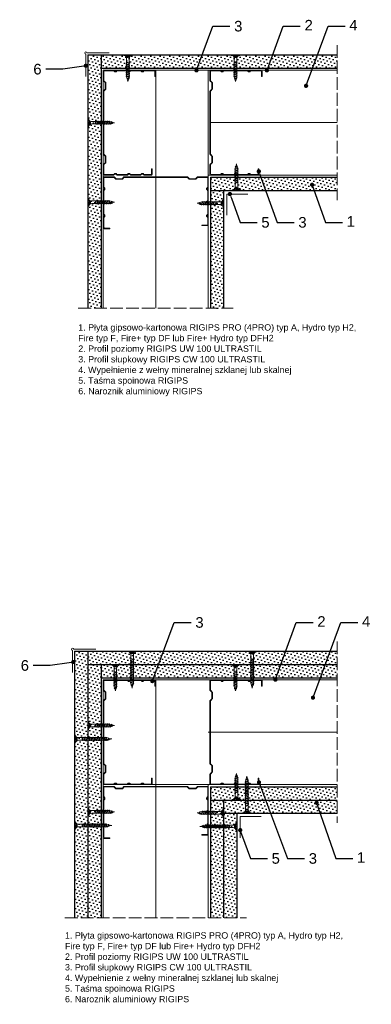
# Model space of a CAD drawing. Header units: millimetres. Extents: x 1613 to 2700, y 602 to 1530.
# Tile 4 of 4: x 2369 to 2700, y 602 to 1530. Entities that reach past the tile are written whole.
import ezdxf
from ezdxf import colors
from ezdxf.entities.mleader import LeaderData, LeaderLine
from ezdxf.math import Vec2, Vec3

# ---------------------------------------------------------------- set-up
doc = ezdxf.new("R2010")
doc.units = ezdxf.units.MM
doc.linetypes.add('ACAD_ISO02W100', pattern=[15, 12, -3])
for name, color, linetype, lineweight in [('_ISOVER WELNA', 7, 'BATTING', 9), ('_RIGIPS AKCESORIA', 7, 'Continuous', 18), ('_RIGIPS G-K', 7, 'Continuous', 25), ('_RIGIPS PROFIL', 7, 'Continuous', 18), ('OPISY', 7, 'Continuous', 9), ('PRZERYWANA', 7, 'ACAD_ISO02W100', 9)]:
    doc.layers.add(name, color=color, linetype=linetype, lineweight=lineweight)
doc.styles.get("Standard").update_dxf_attribs({"font": 'arial.ttf'})
doc.linetypes.add('BATTING', pattern='A,0.00254,-2.54,[134,ltypeshp.shx,S=2.54,R=0,X=-2.54,Y=0],-5.08,[134,ltypeshp.shx,S=2.54,R=180,X=2.54,Y=0],-2.54', length=10.16254)
pattern_1 = [(45, (276.339, -82.5682), (-1.122532, 3.367596), [0, -3.175])]
pattern_2 = [(45, (277.239, -180.5183), (-1.122532, 3.367596), [0, -3.175])]
pattern_3 = [(45, (278.139, -182.3183), (-1.122532, 3.367596), [0, -3.175])]

# ---------------------------------------------------------------- blocks, each defined once
blk = doc.blocks.new('TN 25')
at = {"layer": '_RIGIPS AKCESORIA'}
for p, q in [((0, -0.84), (0, 7.16)), ((0, 7.16), (0.46, 7.16)), ((0.46, 4.78), (0, 4.78)), ((0, 3.5), (1.77, 3.5)), ((0, 2.83), (1.77, 2.83)), ((0.46, 1.64), (0, 1.64)), ((0.46, 7.16), (0.46, 4.78)), ((0.46, -0.84), (0.46, 1.64)), ((1.77, 3.5), (1.77, 4.2)), ((1.77, 2.83), (1.77, 2.18)), ((3.02, 4.46), (8.47, 4.46)), ((7.49, 2.01), (3.55, 2.01)), ((7.12, 4.46), (7.12, 3.18)), ((8.03, 2.01), (7.12, 4.46)), ((7.12, 3.18), (7.65, 1.53)), ((7.65, 1.53), (8.03, 2.01)), ((9.41, 2.01), (8.03, 2.01)), ((8.47, 4.46), (8.79, 5)), ((9.61, 1.51), (8.47, 4.46)), ((8.79, 5), (9.93, 2.01)), ((9, 4.46), (10.1, 4.46)), ((9.93, 2.01), (9.61, 1.51)), ((11.04, 2.01), (9.93, 2.01)), ((10.1, 4.46), (10.41, 5)), ((11.23, 1.51), (10.1, 4.46)), ((10.41, 5), (11.56, 2.01)), ((10.62, 4.46), (11.67, 4.46)), ((11.56, 2.01), (11.23, 1.51)), ((12.61, 2.01), (11.56, 2.01)), ((11.67, 4.46), (11.99, 5)), ((12.81, 1.51), (11.67, 4.46)), ((11.99, 5), (13.14, 2.01)), ((12.2, 4.46), (13.21, 4.46)), ((13.14, 2.01), (12.81, 1.51)), ((14.15, 2.01), (13.14, 2.01)), ((13.21, 4.46), (13.52, 5)), ((14.34, 1.51), (13.21, 4.46)), ((13.52, 5), (14.67, 2.01)), ((13.73, 4.46), (14.8, 4.46)), ((14.67, 2.01), (14.34, 1.51)), ((15.74, 2.01), (14.67, 2.01)), ((14.8, 4.46), (15.12, 5)), ((15.94, 1.51), (14.8, 4.46)), ((15.12, 5), (16.26, 2.01)), ((15.33, 4.46), (16.42, 4.46)), ((16.26, 2.01), (15.94, 1.51)), ((17.36, 2.01), (16.26, 2.01)), ((16.42, 4.46), (16.73, 5)), ((17.55, 1.51), (16.42, 4.46)), ((16.73, 5), (17.88, 2.01)), ((16.94, 4.46), (17.99, 4.46)), ((17.88, 2.01), (17.55, 1.51)), ((18.93, 2.01), (17.88, 2.01)), ((17.99, 4.46), (18.31, 5)), ((19.13, 1.51), (17.99, 4.46)), ((18.31, 5), (19.45, 2.01)), ((18.52, 4.46), (19.68, 4.46)), ((19.45, 2.01), (19.13, 1.51)), ((19.45, 2.01), (20.62, 2.01)), ((19.68, 4.46), (20, 5)), ((20.82, 1.51), (19.68, 4.46)), ((20, 5), (21.14, 2.01)), ((20.21, 4.46), (20.7, 4.46)), ((20.7, 4.46), (22.28, 3.98)), ((21.14, 2.01), (20.82, 1.51)), ((21.14, 2.01), (21.81, 2.12)), ((21.85, 1.83), (21.67, 3.28)), ((21.67, 3.28), (22.14, 2.4)), ((22.14, 2.4), (21.85, 1.83)), ((22.7, 2.36), (22.14, 2.4)), ((22.28, 3.98), (22.56, 4.37)), ((22.7, 2.36), (22.28, 3.98)), ((22.56, 4.37), (23.03, 2.71)), ((23.03, 2.71), (22.7, 2.36)), ((22.71, 3.85), (25, 3.24)), ((25, 3.24), (23.03, 2.71)), ((0, -0.84), (0.46, -0.84))]:
    blk.add_line(p, q, dxfattribs=at)
for centre, major_axis, ratio, start_param, end_param in [((3.09, 7.67), (0.17, 3.2), 0.826134, 1.773653, 3.180586), ((-0.04, 0.9), (0, 3.93), 0.848176, -0.720942, -0.151112), ((3.37, -1.57), (0.28, 3.57), 0.832181, 0.035984, 1.430787), ((-2.73, 15.91), (0, 14.76), 0.848176, 3.399396, 3.475072), ((0.59, 4.62), (0, 2.81), 0.848176, 3.475072, 3.862535), ((1.66, 3.18), (0, 0.895), 0.848176, -1.552777, -0.720942), ((1.66, 3.18), (0, 0.895), 0.848176, 3.862535, 4.730408)]:
    blk.add_ellipse(centre, major_axis=major_axis, ratio=ratio, start_param=start_param, end_param=end_param, dxfattribs=at)
blk = doc.blocks.new('CW 100 ULTRASTIL')
h = blk.add_hatch()
h.set_pattern_fill('ANSI31', color=256, scale=0.5, style=0)
h.paths.add_polyline_path([(179.46, 109.85, -0.198912), (179.6, 110.2), (181.11, 111.71, 0.198912), (181.26, 112.06), (181.26, 117.65, 0.198912), (181.11, 118), (179.6, 119.51, -0.198912), (179.46, 119.86), (179.46, 128.31, -0.414214), (180.26, 129.11), (188.58, 129.11, -0.198912), (188.93, 128.96), (189.64, 128.25, 0.198912), (189.99, 128.11), (190.58, 128.11, 0.198912), (190.93, 128.25), (191.64, 128.96, -0.198912), (191.99, 129.11), (201.28, 129.11, -0.198912), (201.63, 128.96), (202.34, 128.25, 0.198912), (202.69, 128.11), (203.28, 128.11, 0.198912), (203.63, 128.25), (204.34, 128.96, -0.198912), (204.69, 129.11), (213.98, 129.11, -0.198912), (214.33, 128.96), (215.04, 128.25, 0.198912), (215.39, 128.11), (215.98, 128.11, 0.198912), (216.33, 128.25), (217.04, 128.96, -0.198912), (217.39, 129.11), (226.56, 129.11, -0.414214), (227.36, 128.31), (227.36, 123.66), (227.91, 123.66), (227.91, 128.86, 0.414214), (227.11, 129.66), (217.39, 129.66, 0.198912), (217.04, 129.51), (216.33, 128.8, -0.198912), (215.98, 128.66), (215.39, 128.66, -0.198912), (215.04, 128.8), (214.33, 129.51, 0.198912), (213.98, 129.66), (204.69, 129.66, 0.198912), (204.34, 129.51), (203.63, 128.8, -0.198912), (203.28, 128.66), (202.69, 128.66, -0.198912), (202.34, 128.8), (201.63, 129.51, 0.198912), (201.28, 129.66), (191.99, 129.66, 0.198912), (191.64, 129.51), (190.93, 128.8, -0.198912), (190.58, 128.66), (189.99, 128.66, -0.198912), (189.64, 128.8), (188.93, 129.51, 0.198912), (188.58, 129.66), (179.71, 129.66, 0.414214), (178.91, 128.86), (178.91, 119.86, 0.198912), (179.05, 119.51), (180.56, 118, -0.198912), (180.71, 117.65), (180.71, 112.06, -0.198912), (180.56, 111.71), (179.05, 110.2, 0.198912), (178.91, 109.85), (178.91, 50.66, 0.198912), (179.05, 50.31), (180.56, 48.8, -0.198912), (180.71, 48.45), (180.71, 42.86, -0.198912), (180.56, 42.51), (179.05, 41, 0.198912), (178.91, 40.65), (178.91, 31.66, 0.414214), (179.71, 30.86), (188.58, 30.86, 0.198912), (188.93, 31), (189.64, 31.71, -0.198912), (189.99, 31.86), (190.58, 31.86, -0.198912), (190.93, 31.71), (191.64, 31, 0.198912), (191.99, 30.86), (201.28, 30.86, 0.198912), (201.63, 31), (202.34, 31.71, -0.198912), (202.69, 31.86), (203.28, 31.86, -0.198912), (203.63, 31.71), (204.34, 31, 0.198912), (204.69, 30.86), (213.98, 30.86, 0.198912), (214.33, 31), (215.04, 31.71, -0.198912), (215.39, 31.86), (215.98, 31.86, -0.198912), (216.33, 31.71), (217.04, 31, 0.198912), (217.39, 30.86), (224.11, 30.86, 0.414214), (224.91, 31.66), (224.91, 36.86), (224.36, 36.86), (224.36, 32.21, -0.414214), (223.56, 31.41), (217.39, 31.41, -0.198912), (217.04, 31.55), (216.33, 32.26, 0.198912), (215.98, 32.41), (215.39, 32.41, 0.198912), (215.04, 32.26), (214.33, 31.55, -0.198912), (213.98, 31.41), (204.69, 31.41, -0.198912), (204.34, 31.55), (203.63, 32.26, 0.198912), (203.28, 32.41), (202.69, 32.41, 0.198912), (202.34, 32.26), (201.63, 31.55, -0.198912), (201.28, 31.41), (191.99, 31.41, -0.198912), (191.64, 31.55), (190.93, 32.26, 0.198912), (190.58, 32.41), (189.99, 32.41, 0.198912), (189.64, 32.26), (188.93, 31.55, -0.198912), (188.58, 31.41), (180.26, 31.41, -0.414214), (179.46, 32.21), (179.46, 40.65, -0.198912), (179.6, 41), (181.11, 42.51, 0.198912), (181.26, 42.86), (181.26, 48.45, 0.198912), (181.11, 48.8), (179.6, 50.31, -0.198912), (179.46, 50.66)])
at = {"layer": '_RIGIPS PROFIL'}
for p, q in [((178.91, 128.86), (178.91, 119.86)), ((179.46, 128.31), (179.46, 119.86)), ((188.58, 129.66), (179.71, 129.66)), ((188.58, 129.11), (180.26, 129.11)), ((188.93, 129.51), (189.64, 128.8)), ((188.93, 128.96), (189.64, 128.25)), ((190.58, 128.66), (189.99, 128.66)), ((190.58, 128.11), (189.99, 128.11)), ((191.64, 129.51), (190.93, 128.8)), ((191.64, 128.96), (190.93, 128.25)), ((201.28, 129.66), (191.99, 129.66)), ((201.28, 129.11), (191.99, 129.11)), ((201.63, 129.51), (202.34, 128.8)), ((201.63, 128.96), (202.34, 128.25)), ((203.28, 128.66), (202.69, 128.66)), ((203.28, 128.11), (202.69, 128.11)), ((204.34, 129.51), (203.63, 128.8)), ((204.34, 128.96), (203.63, 128.25)), ((204.69, 129.66), (213.98, 129.66)), ((204.69, 129.11), (213.98, 129.11)), ((214.33, 129.51), (215.04, 128.8)), ((214.33, 128.96), (215.04, 128.25)), ((215.98, 128.66), (215.39, 128.66)), ((215.98, 128.11), (215.39, 128.11)), ((217.04, 129.51), (216.33, 128.8)), ((217.04, 128.96), (216.33, 128.25)), ((227.11, 129.66), (217.39, 129.66)), ((226.56, 129.11), (217.39, 129.11)), ((227.36, 123.66), (227.36, 128.31)), ((227.36, 123.66), (227.91, 123.66)), ((227.91, 123.66), (227.91, 128.86)), ((180.56, 118), (179.05, 119.51)), ((180.56, 111.71), (179.05, 110.2)), ((181.11, 118), (179.6, 119.51)), ((181.11, 111.71), (179.6, 110.2)), ((180.71, 117.65), (180.71, 112.06)), ((181.26, 117.65), (181.26, 112.06)), ((178.91, 109.85), (178.91, 50.66)), ((179.46, 109.85), (179.46, 50.66)), ((180.56, 48.8), (179.05, 50.31)), ((181.11, 48.8), (179.6, 50.31)), ((180.71, 42.86), (180.71, 48.45)), ((181.26, 42.86), (181.26, 48.45)), ((178.91, 31.66), (178.91, 40.65)), ((180.56, 42.51), (179.05, 41)), ((179.46, 32.21), (179.46, 40.65)), ((181.11, 42.51), (179.6, 41)), ((188.58, 30.86), (179.71, 30.86)), ((188.58, 31.41), (180.26, 31.41)), ((188.93, 31.55), (189.64, 32.26)), ((188.93, 31), (189.64, 31.71)), ((190.58, 32.41), (189.99, 32.41)), ((190.58, 31.86), (189.99, 31.86)), ((191.64, 31.55), (190.93, 32.26)), ((191.64, 31), (190.93, 31.71)), ((201.28, 31.41), (191.99, 31.41)), ((201.28, 30.86), (191.99, 30.86)), ((201.63, 31.55), (202.34, 32.26)), ((201.63, 31), (202.34, 31.71)), ((203.28, 32.41), (202.69, 32.41)), ((203.28, 31.86), (202.69, 31.86)), ((204.34, 31.55), (203.63, 32.26)), ((204.34, 31), (203.63, 31.71)), ((204.69, 31.41), (213.98, 31.41)), ((204.69, 30.86), (213.98, 30.86)), ((214.33, 31.55), (215.04, 32.26)), ((214.33, 31), (215.04, 31.71)), ((215.98, 32.41), (215.39, 32.41)), ((215.98, 31.86), (215.39, 31.86)), ((217.04, 31.55), (216.33, 32.26)), ((217.04, 31), (216.33, 31.71)), ((223.56, 31.41), (217.39, 31.41)), ((224.11, 30.86), (217.39, 30.86)), ((224.36, 36.86), (224.36, 32.21)), ((224.36, 36.86), (224.91, 36.86)), ((224.91, 36.86), (224.91, 31.66))]:
    blk.add_line(p, q, dxfattribs=at)
for centre, radius, start, end in [((179.71, 128.86), 0.8, 90, 180), ((180.26, 128.31), 0.8, 90, 180), ((188.58, 129.16), 0.5, 45, 90), ((188.58, 128.61), 0.5, 45, 90), ((189.99, 129.16), 0.5, 225, 270), ((189.99, 128.61), 0.5, 225, 270), ((190.58, 129.16), 0.5, 270, 315), ((190.58, 128.61), 0.5, 270, 315), ((191.99, 129.16), 0.5, 90, 135), ((191.99, 128.61), 0.5, 90, 135), ((201.28, 129.16), 0.5, 45, 90), ((201.28, 128.61), 0.5, 45, 90), ((202.69, 129.16), 0.5, 225, 270), ((202.69, 128.61), 0.5, 225, 270), ((203.28, 129.16), 0.5, 270, 315), ((203.28, 128.61), 0.5, 270, 315), ((204.69, 129.16), 0.5, 90, 135), ((204.69, 128.61), 0.5, 90, 135), ((213.98, 129.16), 0.5, 45, 90), ((213.98, 128.61), 0.5, 45, 90), ((215.39, 129.16), 0.5, 225, 270), ((215.39, 128.61), 0.5, 225, 270), ((215.98, 129.16), 0.5, 270, 315), ((215.98, 128.61), 0.5, 270, 315), ((217.39, 129.16), 0.5, 90, 135), ((217.39, 128.61), 0.5, 90, 135), ((226.56, 128.31), 0.8, 0, 90), ((227.11, 128.86), 0.8, 0, 90), ((179.41, 119.86), 0.5, 180, 225), ((179.96, 119.86), 0.5, 180, 225), ((180.21, 117.65), 0.5, 0, 45), ((180.21, 112.06), 0.5, 315, 0), ((180.76, 117.65), 0.5, 0, 45), ((180.76, 112.06), 0.5, 315, 0), ((179.41, 109.85), 0.5, 135, 180), ((179.96, 109.85), 0.5, 135, 180), ((179.41, 50.66), 0.5, 180, 225), ((179.96, 50.66), 0.5, 180, 225), ((180.21, 48.45), 0.5, 0, 45), ((180.76, 48.45), 0.5, 0, 45), ((179.41, 40.65), 0.5, 135, 180), ((179.96, 40.65), 0.5, 135, 180), ((180.21, 42.86), 0.5, 315, 0), ((180.76, 42.86), 0.5, 315, 0), ((179.71, 31.66), 0.8, 180, 270), ((180.26, 32.21), 0.8, 180, 270), ((188.58, 31.91), 0.5, 270, 315), ((188.58, 31.36), 0.5, 270, 315), ((189.99, 31.91), 0.5, 90, 135), ((189.99, 31.36), 0.5, 90, 135), ((190.58, 31.91), 0.5, 45, 90), ((190.58, 31.36), 0.5, 45, 90), ((191.99, 31.91), 0.5, 225, 270), ((191.99, 31.36), 0.5, 225, 270), ((201.28, 31.91), 0.5, 270, 315), ((201.28, 31.36), 0.5, 270, 315), ((202.69, 31.91), 0.5, 90, 135), ((202.69, 31.36), 0.5, 90, 135), ((203.28, 31.91), 0.5, 45, 90), ((203.28, 31.36), 0.5, 45, 90), ((204.69, 31.91), 0.5, 225, 270), ((204.69, 31.36), 0.5, 225, 270), ((213.98, 31.91), 0.5, 270, 315), ((213.98, 31.36), 0.5, 270, 315), ((215.39, 31.91), 0.5, 90, 135), ((215.39, 31.36), 0.5, 90, 135), ((215.98, 31.91), 0.5, 45, 90), ((215.98, 31.36), 0.5, 45, 90), ((217.39, 31.91), 0.5, 225, 270), ((217.39, 31.36), 0.5, 225, 270), ((223.56, 32.21), 0.8, 270, 0), ((224.11, 31.66), 0.8, 270, 0)]:
    blk.add_arc(centre, radius, start, end, dxfattribs=at)
blk = doc.blocks.new('TN 35')
at = {"layer": '_RIGIPS AKCESORIA'}
for p, q in [((0, -0.84), (0, 7.16)), ((0, 7.16), (0.46, 7.16)), ((0.46, 4.78), (0, 4.78)), ((0, 3.5), (1.77, 3.5)), ((0, 2.83), (1.77, 2.83)), ((0.46, 1.64), (0, 1.64)), ((0.46, 7.16), (0.46, 4.78)), ((0.46, -0.84), (0.46, 1.64)), ((1.77, 3.5), (1.77, 4.2)), ((1.77, 2.83), (1.77, 2.18)), ((3.02, 4.46), (8.47, 4.46)), ((7.49, 2.01), (3.55, 2.01)), ((7.12, 4.46), (7.12, 3.18)), ((8.03, 2.01), (7.12, 4.46)), ((7.12, 3.18), (7.65, 1.53)), ((7.65, 1.53), (8.03, 2.01)), ((9.41, 2.01), (8.03, 2.01)), ((8.47, 4.46), (8.79, 5)), ((9.61, 1.51), (8.47, 4.46)), ((8.79, 5), (9.93, 2.01)), ((9, 4.46), (10.1, 4.46)), ((9.93, 2.01), (9.61, 1.51)), ((11.04, 2.01), (9.93, 2.01)), ((10.1, 4.46), (10.41, 5)), ((11.23, 1.51), (10.1, 4.46)), ((10.41, 5), (11.56, 2.01)), ((10.62, 4.46), (11.67, 4.46)), ((11.56, 2.01), (11.23, 1.51)), ((12.61, 2.01), (11.56, 2.01)), ((11.67, 4.46), (11.99, 5)), ((12.81, 1.51), (11.67, 4.46)), ((11.99, 5), (13.14, 2.01)), ((12.2, 4.46), (13.21, 4.46)), ((13.14, 2.01), (12.81, 1.51)), ((14.15, 2.01), (13.14, 2.01)), ((13.21, 4.46), (13.52, 5)), ((14.34, 1.51), (13.21, 4.46)), ((13.52, 5), (14.67, 2.01)), ((13.73, 4.46), (14.8, 4.46)), ((14.67, 2.01), (14.34, 1.51)), ((15.74, 2.01), (14.67, 2.01)), ((14.8, 4.46), (15.12, 5)), ((15.94, 1.51), (14.8, 4.46)), ((15.12, 5), (16.26, 2.01)), ((15.33, 4.46), (16.42, 4.46)), ((16.26, 2.01), (15.94, 1.51)), ((17.36, 2.01), (16.26, 2.01)), ((16.42, 4.46), (16.73, 5)), ((17.55, 1.51), (16.42, 4.46)), ((16.73, 5), (17.88, 2.01)), ((16.94, 4.46), (17.99, 4.46)), ((17.88, 2.01), (17.55, 1.51)), ((18.93, 2.01), (17.84, 2.01)), ((17.99, 4.46), (18.31, 5)), ((19.13, 1.51), (17.99, 4.46)), ((18.31, 5), (19.45, 2.01)), ((18.52, 4.46), (19.57, 4.46)), ((19.45, 2.01), (19.13, 1.51)), ((20.51, 2.01), (19.41, 2.01)), ((19.57, 4.46), (19.88, 5)), ((20.7, 1.51), (19.57, 4.46)), ((19.88, 5), (21.03, 2.01)), ((20.09, 4.46), (21.14, 4.46)), ((21.03, 2.01), (20.7, 1.51)), ((22.08, 2.01), (20.99, 2.01)), ((21.14, 4.46), (21.46, 5)), ((22.28, 1.51), (21.14, 4.46)), ((21.46, 5), (22.6, 2.01)), ((21.67, 4.46), (22.72, 4.46)), ((22.6, 2.01), (22.28, 1.51)), ((23.66, 2.01), (22.56, 2.01)), ((22.72, 4.46), (23.03, 5)), ((23.85, 1.51), (22.72, 4.46)), ((23.03, 5), (24.18, 2.01)), ((23.24, 4.46), (24.29, 4.46)), ((24.18, 2.01), (23.85, 1.51)), ((25.23, 2.01), (24.14, 2.01)), ((24.29, 4.46), (24.61, 5)), ((25.43, 1.51), (24.29, 4.46)), ((24.61, 5), (25.75, 2.01)), ((24.81, 4.46), (25.87, 4.46)), ((25.75, 2.01), (25.43, 1.51)), ((26.81, 2.01), (25.71, 2.01)), ((25.87, 4.46), (26.18, 5)), ((27, 1.51), (25.87, 4.46)), ((26.18, 5), (27.33, 2.01)), ((26.39, 4.46), (27.44, 4.46)), ((27.33, 2.01), (27, 1.51)), ((28.38, 2.01), (27.33, 2.01)), ((27.44, 4.46), (27.76, 5)), ((28.58, 1.51), (27.44, 4.46)), ((27.76, 5), (28.9, 2.01)), ((27.96, 4.46), (29.13, 4.46)), ((28.9, 2.01), (28.58, 1.51)), ((28.9, 2.01), (30.07, 2.01)), ((29.13, 4.46), (29.45, 5)), ((30.27, 1.51), (29.13, 4.46)), ((29.45, 5), (30.59, 2.01)), ((29.65, 4.46), (30.15, 4.46)), ((30.15, 4.46), (31.73, 3.98)), ((30.59, 2.01), (30.27, 1.51)), ((30.59, 2.01), (31.26, 2.12)), ((31.3, 1.83), (31.12, 3.28)), ((31.12, 3.28), (31.59, 2.4)), ((31.59, 2.4), (31.3, 1.83)), ((32.15, 2.36), (31.59, 2.4)), ((31.73, 3.98), (32.01, 4.37)), ((32.15, 2.36), (31.73, 3.98)), ((32.01, 4.37), (32.48, 2.71)), ((32.48, 2.71), (32.15, 2.36)), ((32.16, 3.85), (35, 3.24)), ((35, 3.24), (32.48, 2.71)), ((0, -0.84), (0.46, -0.84))]:
    blk.add_line(p, q, dxfattribs=at)
for centre, major_axis, ratio, start_param, end_param in [((3.09, 7.67), (0.17, 3.2), 0.826134, 1.773653, 3.180586), ((-0.04, 0.9), (0, 3.93), 0.848176, -0.720942, -0.151112), ((3.37, -1.57), (0.28, 3.57), 0.832181, 0.035984, 1.430787), ((-2.73, 15.91), (0, 14.76), 0.848176, 3.399396, 3.475072), ((0.59, 4.62), (0, 2.81), 0.848176, 3.475072, 3.862535), ((1.66, 3.18), (0, 0.895), 0.848176, -1.552777, -0.720942), ((1.66, 3.18), (0, 0.895), 0.848176, 3.862535, 4.730408)]:
    blk.add_ellipse(centre, major_axis=major_axis, ratio=ratio, start_param=start_param, end_param=end_param, dxfattribs=at)
blk = doc.blocks.new('naroznik')
at = {"layer": '_RIGIPS AKCESORIA'}
for p, q in [((429.5, 69.65), (429.5, 90.65)), ((430.5, 91.65), (451.5, 91.65))]:
    blk.add_line(p, q, dxfattribs=at)
blk.add_arc((429.5, 91.65), 1, 0, 270, dxfattribs=at)
blk = doc.blocks.new('_Dot')
at = {"color": 0, "linetype": 'ByBlock', "lineweight": -2}
blk.add_line((-0.5, 0), (-1, 0), dxfattribs=at)
at = {"color": 0, "linetype": 'ByBlock', "const_width": 0.5}
blk.add_lwpolyline([(-0.25, 0, 1), (0.25, 0, 1)], format="xyb", close=True, dxfattribs=at)

msp = doc.modelspace()

# ---------------------------------------------------------------- hatches: boundary and pattern name
at = {"layer": '_RIGIPS G-K'}
h = msp.add_hatch(dxfattribs=at)
h.set_pattern_fill('DOTS', color=256, scale=2, angle=45, style=0)
h.set_pattern_definition(pattern_1)
h.paths.add_polyline_path([(2445.54, 1496.8), (2433.04, 1496.8), (2433.04, 1258.09), (2445.54, 1258.09)])
h = msp.add_hatch(dxfattribs=at)
h.set_pattern_fill('DOTS', color=256, scale=2, angle=45, style=0)
h.set_pattern_definition(pattern_1)
h.paths.add_polyline_path([(2667.74, 1496.8), (2445.54, 1496.8), (2445.54, 1484.3), (2667.74, 1484.3)])
h = msp.add_hatch(dxfattribs=at)
h.set_pattern_fill('DOTS', color=256, scale=2, angle=45, style=0)
h.set_pattern_definition([(45, (805.845, -134.3682), (-1.122532, 3.367596), [0, -3.175])])
h.paths.add_polyline_path([(2667.74, 1381.5), (2548.34, 1381.5), (2548.34, 1369), (2667.74, 1369)])
h = msp.add_hatch(dxfattribs=at)
h.set_pattern_fill('DOTS', color=256, scale=2, angle=45, style=0)
h.set_pattern_definition([(45, (278.139, -84.3682), (-1.122532, 3.367596), [0, -3.175])])
h.paths.add_polyline_path([(2560.84, 1369), (2548.34, 1369), (2548.34, 1258.09), (2560.84, 1258.09)])
h = msp.add_hatch(dxfattribs=at)
h.set_pattern_fill('DOTS', color=256, scale=2, angle=45, style=0)
h.set_pattern_definition([(45, (263.839, -656.998), (-1.122532, 3.367596), [0, -3.175])])
h.paths.add_polyline_path([(2433.04, 934.87), (2420.54, 934.87), (2420.54, 683.66), (2433.04, 683.66)])
h = msp.add_hatch(dxfattribs=at)
h.set_pattern_fill('DOTS', color=256, scale=2, angle=45, style=0)
h.set_pattern_definition(pattern_2)
h.paths.add_polyline_path([(2667.74, 934.87), (2433.04, 934.87), (2433.04, 922.37), (2667.74, 922.37)])
h = msp.add_hatch(dxfattribs=at)
h.set_pattern_fill('DOTS', color=256, scale=2, angle=45, style=0)
h.set_pattern_definition([(45, (276.339, -180.5183), (-1.122532, 3.367596), [0, -3.175])])
h.paths.add_polyline_path([(2445.54, 922.37), (2433.04, 922.37), (2433.04, 683.66), (2445.54, 683.66)])
h = msp.add_hatch(dxfattribs=at)
h.set_pattern_fill('DOTS', color=256, scale=2, angle=45, style=0)
h.set_pattern_definition(pattern_2)
h.paths.add_polyline_path([(2667.74, 922.37), (2445.54, 922.37), (2445.54, 909.87), (2667.74, 909.87)])
h = msp.add_hatch(dxfattribs=at)
h.set_pattern_fill('DOTS', color=256, scale=2, angle=45, style=0)
h.set_pattern_definition([(45, (805.845, -708.798), (-1.122532, 3.367596), [0, -3.175])])
h.paths.add_polyline_path([(2667.74, 807.07), (2548.34, 807.07), (2548.34, 794.57), (2667.74, 794.57)])
h = msp.add_hatch(dxfattribs=at)
h.set_pattern_fill('DOTS', color=256, scale=2, angle=45, style=0)
h.set_pattern_definition(pattern_3)
h.paths.add_polyline_path([(2560.84, 794.57), (2548.34, 794.57), (2548.34, 683.66), (2560.84, 683.66)])
h = msp.add_hatch(dxfattribs=at)
h.set_pattern_fill('DOTS', color=256, scale=2, angle=45, style=0)
h.set_pattern_definition([(45, (805.845, -232.3183), (-1.122532, 3.367596), [0, -3.175])])
h.paths.add_polyline_path([(2667.74, 794.57), (2560.84, 794.57), (2560.84, 782.07), (2667.74, 782.07)])
h = msp.add_hatch(dxfattribs=at)
h.set_pattern_fill('DOTS', color=256, scale=2, angle=45, style=0)
h.set_pattern_definition(pattern_3)
h.paths.add_polyline_path([(2573.34, 782.07), (2560.84, 782.07), (2560.84, 683.66), (2573.34, 683.66)])

# ---------------------------------------------------------------- linework, layer by layer
at = {"layer": '_ISOVER WELNA', "ltscale": 4.8}
for p, q in [((2496.94, 1482.3), (2496.94, 1258.09)), ((2667.74, 1432.9), (2548.49, 1432.9)), ((2496.94, 907.87), (2496.94, 683.66)), ((2667.74, 858.47), (2546.34, 858.47))]:
    msp.add_line(p, q, dxfattribs=at)
at = {"layer": '_RIGIPS AKCESORIA'}
for points in [[(2563.69, 1345.65), (2563.69, 1365.65), (2583.69, 1365.65)], [(2576.29, 759.02), (2576.29, 779.02), (2596.29, 779.02)]]:
    msp.add_lwpolyline(points, dxfattribs=at)
at = {"layer": '_RIGIPS G-K'}
for p, q in [((2433.04, 1496.8), (2433.04, 1258.09)), ((2433.04, 1496.8), (2667.74, 1496.8)), ((2445.54, 1496.8), (2445.54, 1258.09)), ((2445.54, 1484.3), (2667.74, 1484.3)), ((2548.34, 1381.5), (2548.34, 1258.09)), ((2548.34, 1381.5), (2667.74, 1381.5)), ((2548.34, 1369), (2667.74, 1369)), ((2560.84, 1369), (2560.84, 1258.09)), ((2420.54, 934.87), (2667.74, 934.87)), ((2420.54, 934.87), (2420.54, 683.66)), ((2433.04, 934.87), (2433.04, 683.66)), ((2433.04, 922.37), (2667.74, 922.37)), ((2445.54, 922.37), (2445.54, 683.66)), ((2445.54, 909.87), (2667.74, 909.87)), ((2548.34, 807.07), (2548.34, 683.66)), ((2548.34, 807.07), (2667.74, 807.07)), ((2548.34, 794.57), (2667.74, 794.57)), ((2560.84, 794.57), (2560.84, 683.66)), ((2560.84, 782.07), (2667.74, 782.07)), ((2573.34, 782.07), (2573.34, 683.66))]:
    msp.add_line(p, q, dxfattribs=at)
at = {"layer": '_RIGIPS PROFIL'}
for p, q in [((2447.54, 1482.3), (2447.54, 1258.09)), ((2447.54, 1482.3), (2667.74, 1482.3)), ((2546.34, 1482.3), (2546.34, 1258.09)), ((2546.34, 1383.5), (2667.74, 1383.5)), ((2447.54, 907.87), (2447.54, 683.66)), ((2447.54, 907.87), (2667.74, 907.87)), ((2447.54, 809.07), (2667.74, 809.07)), ((2546.34, 809.07), (2546.34, 683.66))]:
    msp.add_line(p, q, dxfattribs=at)
at = {"layer": 'PRZERYWANA'}
for p, q in [((2667.74, 1505.9), (2667.74, 1359.9)), ((2423.94, 1258.09), (2569.94, 1258.09)), ((2667.74, 943.97), (2667.74, 772.97)), ((2411.44, 683.66), (2582.44, 683.66))]:
    msp.add_line(p, q, dxfattribs=at)

# ---------------------------------------------------------------- block references
at = {"layer": '_RIGIPS AKCESORIA'}
for name, p in [('naroznik', (2001.6, 1406.9)), ('TN 25', (2433.04, 1429.65)), ('TN 25', (2433.04, 1354.65)), ('naroznik', (1989.1, 844.97)), ('TN 25', (2433.04, 861.69)), ('TN 35', (2420.54, 848.91)), ('TN 25', (2433.04, 780.22)), ('TN 35', (2420.54, 767.44))]:
    msp.add_blockref(name, p, dxfattribs=at)
at = {"layer": '_RIGIPS AKCESORIA', "xscale": -1, "rotation": 90}
for name, p in [('TN 25', (2473.89, 1496.8)), ('TN 25', (2575.19, 1496.8)), ('TN 35', (2477.87, 934.87)), ('TN 35', (2590.97, 934.87)), ('TN 25', (2462.09, 922.37)), ('TN 25', (2575.19, 922.37))]:
    msp.add_blockref(name, p, dxfattribs=at)
at = {"layer": '_RIGIPS AKCESORIA', "rotation": 90}
for name, p in [('TN 25', (2576.09, 1369)), ('TN 25', (2576.09, 794.57)), ('TN 35', (2585.87, 782.07))]:
    msp.add_blockref(name, p, dxfattribs=at)
at = {"layer": '_RIGIPS AKCESORIA', "xscale": -1}
for name, p in [('TN 25', (2560.84, 1353.75)), ('TN 25', (2560.84, 779.32)), ('TN 35', (2573.34, 766.54))]:
    msp.add_blockref(name, p, dxfattribs=at)
at = {"layer": '_RIGIPS PROFIL'}
for p in [(2268.64, 1352.64), (2369.04, 1352.64), (2268.64, 778.21), (2369.04, 778.21)]:
    msp.add_blockref('CW 100 ULTRASTIL', p, dxfattribs=at)
at = {"layer": '_RIGIPS PROFIL', "xscale": -1, "rotation": 90}
for p in [(2577.2, 1560.8), (2577.2, 986.37)]:
    msp.add_blockref('CW 100 ULTRASTIL', p, dxfattribs=at)

# ---------------------------------------------------------------- texts
at = {"char_height": 6, "attachment_point": 1}
for insert, width in [((2423.94, 1242.95), 264.7859), ((2411.44, 669.99), 264.9535)]:
    msp.add_mtext('1. Płyta gipsowo-kartonowa RIGIPS PRO (4PRO) typ A, Hydro typ H2, Fire typ F, Fire+ typ DF lub Fire+ Hydro typ DFH2\\P2. Profil poziomy RIGIPS UW 100 ULTRASTIL\\P3. Profil słupkowy RIGIPS CW 100 ULTRASTIL\\P4. Wypełnienie z wełny mineralnej szklanej lub skalnej\\P5. Taśma spoinowa RIGIPS\\P6. Naroznik aluminiowy RIGIPS', dxfattribs=dict(at, insert=insert, width=width))

# ---------------------------------------------------------------- leaders
at = {"layer": 'OPISY'}
ml = msp.add_multileader_mtext('Standard', dxfattribs=at)
ml.set_content('3', color=256)
ml.set_leader_properties()
ml.set_arrow_properties(name='DOT')
ml.build(insert=Vec2(0, 0))
ctx = ml.context
ctx.base_point, ctx.char_height, ctx.landing_gap_size, ctx.plane_origin = Vec3(2566.72, 1523.75), 10, 4, Vec3(2374.13, 1667.41)
notes = []
notes.append((ctx, [(0, (1, 1, 0), (2550.72, 1523.75), (1, 0), 16, [(0, [(2535.23, 1482.17)], 0, [])])]))
ctx.mtext.insert, ctx.mtext.flow_direction = Vec3(2570.72, 1528.84), 5
ml = msp.add_multileader_mtext('Standard', dxfattribs=at)
ml.set_content('2', color=256)
ml.set_leader_properties()
ml.set_arrow_properties(name='DOT')
ml.build(insert=Vec2(0, 0))
ctx = ml.context
ctx.base_point, ctx.char_height, ctx.landing_gap_size, ctx.plane_origin = Vec3(2633.01, 1523.75), 10, 4, Vec3(2440.42, 1667.41)
notes.append((ctx, [(0, (1, 1, 0), (2617.01, 1523.75), (1, 0), 16, [(0, [(2601.52, 1482.17)], 0, [])])]))
ctx.mtext.insert, ctx.mtext.flow_direction = Vec3(2637.01, 1529.75), 5
ml = msp.add_multileader_mtext('Standard', dxfattribs=at)
ml.set_content('4', color=256)
ml.set_leader_properties()
ml.set_arrow_properties(name='DOT')
ml.build(insert=Vec2(0, 0))
ctx = ml.context
ctx.base_point, ctx.char_height, ctx.landing_gap_size, ctx.plane_origin = Vec3(2675.1, 1523.75), 10, 4, Vec3(2482.51, 1667.41)
notes.append((ctx, [(0, (1, 1, 0), (2659.1, 1523.75), (1, 0), 16, [(0, [(2638.44, 1467.61)], 0, [])])]))
ctx.mtext.insert, ctx.mtext.flow_direction = Vec3(2679.1, 1529.75), 5
ml = msp.add_multileader_mtext('Standard', dxfattribs=at)
ml.set_content('6', color=256)
ml.set_leader_properties()
ml.set_arrow_properties(name='DOT')
ml.build(insert=Vec2(0, 0))
ctx = ml.context
ctx.base_point, ctx.char_height, ctx.landing_gap_size, ctx.plane_origin = Vec3(2378.8, 1483.23), 10, 4, Vec3(2586, 1626.89)
ctx.text_align_type = 2
notes.append((ctx, [(0, (1, 1, 0), (2409.41, 1483.23), (-1, 0), 16, [(0, [(2431.1, 1486.54)], 0, [])])]))
ctx.mtext.insert, ctx.mtext.alignment, ctx.mtext.flow_direction = Vec3(2389.41, 1488.32), 3, 5
ml = msp.add_multileader_mtext('Standard', dxfattribs=at)
ml.set_content('3', color=256)
ml.set_leader_properties()
ml.set_arrow_properties(name='DOT')
ml.build(insert=Vec2(0, 0))
ctx = ml.context
ctx.base_point, ctx.char_height, ctx.landing_gap_size, ctx.plane_origin = Vec3(2627.15, 1338.88), 10, 4, Vec3(2434.56, 1195.22)
notes.append((ctx, [(0, (1, 1, 0), (2611.15, 1338.88), (1, 0), 16, [(0, [(2593.94, 1386.93)], 0, [])])]))
ctx.mtext.insert, ctx.mtext.flow_direction = Vec3(2631.15, 1343.97), 5
ml = msp.add_multileader_mtext('Standard', dxfattribs=at)
ml.set_content('1', color=256)
ml.set_leader_properties()
ml.set_arrow_properties(name='DOT')
ml.build(insert=Vec2(0, 0))
ctx = ml.context
ctx.base_point, ctx.char_height, ctx.landing_gap_size, ctx.plane_origin = Vec3(2672.68, 1338.88), 10, 4, Vec3(2480.09, 1195.22)
notes.append((ctx, [(0, (1, 1, 0), (2656.68, 1338.88), (1, 0), 16, [(0, [(2644.12, 1374.37)], 0, [])])]))
ctx.mtext.insert, ctx.mtext.flow_direction = Vec3(2676.68, 1344.88), 5
ml = msp.add_multileader_mtext('Standard', dxfattribs=at)
ml.set_content('5', color=256)
ml.set_leader_properties()
ml.set_arrow_properties(name='DOT')
ml.build(insert=Vec2(0, 0))
ctx = ml.context
ctx.base_point, ctx.char_height, ctx.landing_gap_size, ctx.plane_origin = Vec3(2592.31, 1338.88), 10, 4, Vec3(2399.72, 1195.22)
notes.append((ctx, [(0, (1, 1, 0), (2576.31, 1338.88), (1, 0), 16, [(0, [(2566.72, 1365.65)], 0, [])])]))
ctx.mtext.insert, ctx.mtext.flow_direction = Vec3(2596.31, 1343.96), 5
ml = msp.add_multileader_mtext('Standard', dxfattribs=at)
ml.set_content('3', color=256)
ml.set_leader_properties()
ml.set_arrow_properties(name='DOT')
ml.build(insert=Vec2(0, 0))
ctx = ml.context
ctx.base_point, ctx.char_height, ctx.landing_gap_size, ctx.plane_origin = Vec3(2530.19, 961.82), 10, 4, Vec3(2337.6, 1105.48)
notes.append((ctx, [(0, (1, 1, 0), (2514.19, 961.82), (1, 0), 16, [(0, [(2493.65, 906.67)], 0, [])])]))
ctx.mtext.insert, ctx.mtext.flow_direction = Vec3(2534.19, 966.91), 5
ml = msp.add_multileader_mtext('Standard', dxfattribs=at)
ml.set_content('2', color=256)
ml.set_leader_properties()
ml.set_arrow_properties(name='DOT')
ml.build(insert=Vec2(0, 0))
ctx = ml.context
ctx.base_point, ctx.char_height, ctx.landing_gap_size, ctx.plane_origin = Vec3(2645.02, 961.82), 10, 4, Vec3(2452.44, 1105.48)
notes.append((ctx, [(0, (1, 1, 0), (2629.02, 961.82), (1, 0), 16, [(0, [(2609.57, 908.03)], 0, [])])]))
ctx.mtext.insert, ctx.mtext.flow_direction = Vec3(2649.02, 967.82), 5
ml = msp.add_multileader_mtext('Standard', dxfattribs=at)
ml.set_content('4', color=256)
ml.set_leader_properties()
ml.set_arrow_properties(name='DOT')
ml.build(insert=Vec2(0, 0))
ctx = ml.context
ctx.base_point, ctx.char_height, ctx.landing_gap_size, ctx.plane_origin = Vec3(2687.11, 961.82), 10, 4, Vec3(2494.52, 1105.48)
notes.append((ctx, [(0, (1, 1, 0), (2671.11, 961.82), (1, 0), 16, [(0, [(2644.92, 891.05)], 0, [])])]))
ctx.mtext.insert, ctx.mtext.flow_direction = Vec3(2691.11, 967.82), 5
ml = msp.add_multileader_mtext('Standard', dxfattribs=at)
ml.set_content('6', color=256)
ml.set_leader_properties()
ml.set_arrow_properties(name='DOT')
ml.build(insert=Vec2(0, 0))
ctx = ml.context
ctx.base_point, ctx.char_height, ctx.landing_gap_size, ctx.plane_origin = Vec3(2366.94, 921.3), 10, 4, Vec3(2574.13, 1064.96)
ctx.text_align_type = 2
notes.append((ctx, [(0, (1, 1, 0), (2397.54, 921.3), (-1, 0), 16, [(0, [(2419.24, 924.61)], 0, [])])]))
ctx.mtext.insert, ctx.mtext.alignment, ctx.mtext.flow_direction = Vec3(2377.54, 926.39), 3, 5
ml = msp.add_multileader_mtext('Standard', dxfattribs=at)
ml.set_content('3', color=256)
ml.set_leader_properties()
ml.set_arrow_properties(name='DOT')
ml.build(insert=Vec2(0, 0))
ctx = ml.context
ctx.base_point, ctx.char_height, ctx.landing_gap_size, ctx.plane_origin = Vec3(2636.94, 739.43), 10, 4, Vec3(2444.35, 595.77)
notes.append((ctx, [(0, (1, 1, 0), (2620.94, 739.43), (1, 0), 16, [(0, [(2594.12, 811.21)], 0, [])])]))
ctx.mtext.insert, ctx.mtext.flow_direction = Vec3(2640.94, 744.52), 5
ml = msp.add_multileader_mtext('Standard', dxfattribs=at)
ml.set_content('1', color=256)
ml.set_leader_properties()
ml.set_arrow_properties(name='DOT')
ml.build(insert=Vec2(0, 0))
ctx = ml.context
ctx.base_point, ctx.char_height, ctx.landing_gap_size, ctx.plane_origin = Vec3(2682.38, 739.43), 10, 4, Vec3(2489.79, 595.77)
notes.append((ctx, [(0, (1, 1, 0), (2666.38, 739.43), (1, 0), 16, [(0, [(2648.34, 791.94)], 0, [])])]))
ctx.mtext.insert, ctx.mtext.flow_direction = Vec3(2686.38, 745.43), 5
ml = msp.add_multileader_mtext('Standard', dxfattribs=at)
ml.set_content('5', color=256)
ml.set_leader_properties()
ml.set_arrow_properties(name='DOT')
ml.build(insert=Vec2(0, 0))
ctx = ml.context
ctx.base_point, ctx.char_height, ctx.landing_gap_size, ctx.plane_origin = Vec3(2602.01, 739.43), 10, 4, Vec3(2409.43, 595.77)
notes.append((ctx, [(0, (1, 1, 0), (2586.01, 739.43), (1, 0), 16, [(0, [(2576.42, 766.2)], 0, [])])]))
ctx.mtext.insert, ctx.mtext.flow_direction = Vec3(2606.01, 744.52), 5
for ctx, leaders in notes:
    for number, flags, end, landing, length, lines in leaders:
        leader = LeaderData()
        leader.index, (leader.has_last_leader_line, leader.has_dogleg_vector, leader.attachment_direction) = number, flags
        leader.last_leader_point, leader.dogleg_vector, leader.dogleg_length = Vec3(end), Vec3(landing), length
        for number, points, colour, breaks in lines:
            line = LeaderLine()
            line.index, line.vertices, line.color, line.breaks = number, Vec3.list(points), colors.encode_raw_color(colour), breaks
            leader.lines.append(line)
        ctx.leaders.append(leader)

doc.saveas('drawing.dxf')
